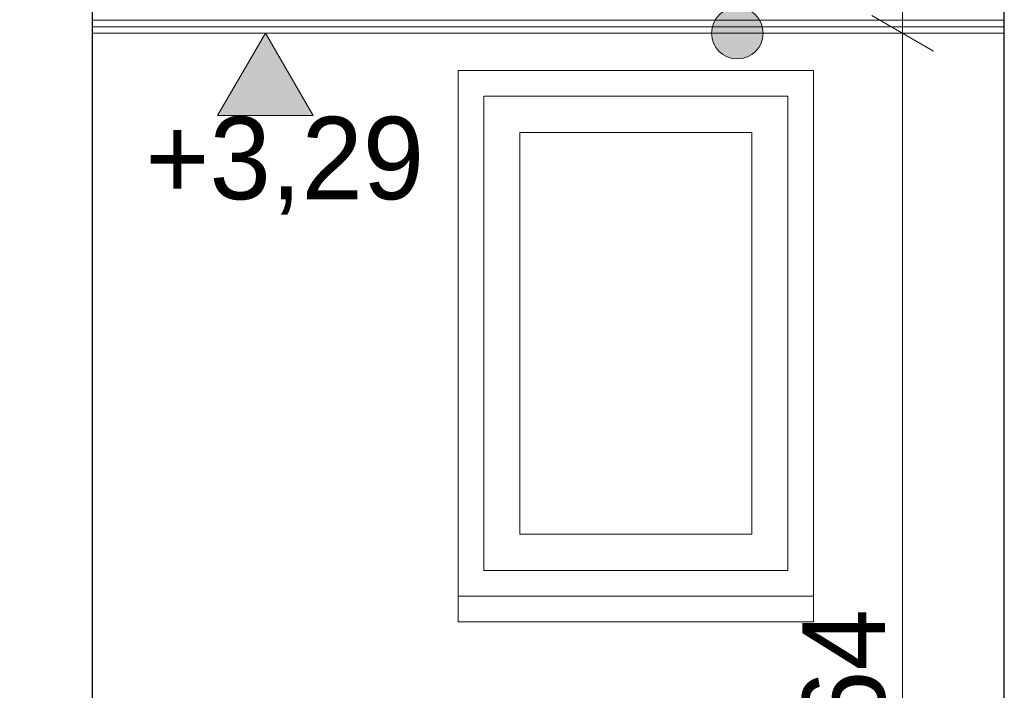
# Model space of a CAD drawing. Extents: x -623047 to -199286, y -27077 to 168279.
# Tile 45 of 194: x -539642 to -537732, y -10312 to -9011. Entities that reach past the tile are written whole.
import ezdxf

# ---------------------------------------------------------------- set-up
doc = ezdxf.new("R2010")
doc.units = 0
doc.header["$MEASUREMENT"] = 0
doc.layers.add('Arch opisy', color=7, linetype='Continuous')
doc.layers.add('INWENT WYMIARY', color=7, linetype='Continuous')
for name, color, linetype, lineweight in [('Arch opisy_Nr_Pióra__21', 7, 'Continuous', 9), ('INWENT WYMIARY_Nr_Pióra__21', 7, 'Continuous', 9), ('INWENT. OKNA_Nr_Pióra__21', 7, 'Continuous', 9), ('INWENT.ŚCIANY_Nr_Pióra__1', 7, 'Continuous', 25), ('INWENT.ŚCIANY_Nr_Pióra__21', 7, 'Continuous', 9)]:
    doc.layers.add(name, color=color, linetype=linetype, lineweight=lineweight)
doc.layers.add('Arch stropy_Nr_Pióra__29', color=7, linetype='Continuous', lineweight=9, true_color=0x3dad99)
doc.styles.add('GENERATED_STYLE_2', font='txt')
doc.dimstyles.new('GENERATED_STYLE__3', dxfattribs={"dimtxt": 160.000002, "dimasz": 91.2, "dimexe": 0.18, "dimexo": 0, "dimgap": 0.09, "dimtad": 1, "dimdec": 0, "dimlfac": 0.1, "dimzin": 0, "dimdsep": 46, "dimtxsty": 'GENERATED_STYLE_2', "dimblk": 'ARROWHEAD_2', "dimblk1": 'ARROWHEAD_2', "dimblk2": 'ARROWHEAD_2', "dimcen": 0.09, "dimclrd": 7, "dimclre": 7, "dimclrt": 7, "dimazin": 0, "dimtfac": 1, "dimtdec": 4, "dimtmove": 0, "dimatfit": 3, "dimfxl": 0, "dimtolj": 1, "dimtzin": 0, "dimarcsym": 0})
doc.dimstyles.new('GENERATED_STYLE__4', dxfattribs={"dimtxt": 160.000002, "dimasz": 91.2, "dimexe": 0.18, "dimexo": 0, "dimgap": 0.09, "dimtad": 1, "dimdec": 0, "dimlfac": 0.1, "dimzin": 0, "dimdsep": 46, "dimtxsty": 'GENERATED_STYLE_2', "dimblk": 'ARROWHEAD_2', "dimblk1": 'ARROWHEAD_2', "dimblk2": 'ARROWHEAD_2', "dimcen": 0.09, "dimclrd": 7, "dimclre": 7, "dimclrt": 7, "dimazin": 0, "dimtfac": 1, "dimtdec": 4, "dimtmove": 2, "dimatfit": 3, "dimfxl": 0, "dimtolj": 1, "dimtzin": 0, "dimarcsym": 0})

# ---------------------------------------------------------------- blocks, each defined once
blk = doc.blocks.new('Wymiary_22', base_point=(-539165.7, -9037.1))
at = {"layer": 'INWENT WYMIARY_Nr_Pióra__21', "linetype": 'Continuous'}
blk.add_hatch(color=256, dxfattribs=at).paths.add_polyline_path([(-539165.7, -9037.1), (-539258.5, -9197.1), (-539072.9, -9197.1)], flags=0)
for p, q in [((-539165.7, -9037.1), (-539285.7, -9037.1)), ((-539165.7, -9037.1), (-539258.5, -9197.1)), ((-539165.7, -9037.1), (-539045.7, -9037.1)), ((-539072.9, -9197.1), (-539165.7, -9037.1)), ((-539258.5, -9197.1), (-539072.9, -9197.1))]:
    blk.add_line(p, q, dxfattribs=at)
at = {"layer": 'INWENT WYMIARY_Nr_Pióra__21', "insert": (-539399.1, -9389.1), "char_height": 160, "attachment_point": 7, "style": 'GENERATED_STYLE_2'}
blk.add_mtext('{+3,29}', dxfattribs=at)
blk = doc.blocks.new('*D625')
at = {"layer": 'INWENT WYMIARY_Nr_Pióra__21', "linetype": 'Continuous'}
for p, q in [((-537989.4, -9002.5), (-537869.4, -9071.8)), ((-537839.4, -9037.1), (-538019.4, -9037.1)), ((-537929.4, -11679.6), (-537929.4, -9037.1)), ((-537989.4, -11645), (-537869.4, -11714.3)), ((-537839.4, -11679.6), (-538019.4, -11679.6)), ((-537929.4, -11738.3), (-537929.4, -11679.6))]:
    blk.add_line(p, q, dxfattribs=at)
at = {"layer": 'INWENT WYMIARY_Nr_Pióra__21', "char_height": 160, "attachment_point": 7, "rotation": 90, "style": 'GENERATED_STYLE_2'}
for s, insert in [('{35}', (-537961.4, -8621.7)), ('{264}', (-537961.4, -10512))]:
    blk.add_mtext(s, dxfattribs=dict(at, insert=insert))
blk = doc.blocks.new('ARROWHEAD_2')
at = {"color": 0, "linetype": 'Continuous', "lineweight": 0}
for p, q in [((-0.378, -0.655), (0.378, 0.655)), ((0, 0), (-1, 0))]:
    blk.add_line(p, q, dxfattribs=at)
blk = doc.blocks.new('*D626')
at = {"layer": 'INWENT WYMIARY_Nr_Pióra__21', "linetype": 'Continuous'}
for p, q in [((-537929.4, -8689.6), (-537929.4, -8630.9)), ((-537869.4, -8724.3), (-537989.4, -8655)), ((-537839.4, -8689.6), (-538019.4, -8689.6)), ((-537929.4, -9037.1), (-537929.4, -8689.6)), ((-537989.4, -9002.5), (-537869.4, -9071.8)), ((-537839.4, -9037.1), (-538019.4, -9037.1))]:
    blk.add_line(p, q, dxfattribs=at)
at = {"layer": 'INWENT WYMIARY_Nr_Pióra__21', "char_height": 160, "attachment_point": 7, "rotation": 90, "style": 'GENERATED_STYLE_2'}
for s, insert in [('{35}', (-537961.4, -8621.7)), ('{264}', (-537961.4, -10512))]:
    blk.add_mtext(s, dxfattribs=dict(at, insert=insert))
blk = doc.blocks.new('Linia_111', base_point=(-538250, -9037.1))
at = {"layer": 'Arch opisy_Nr_Pióra__21', "linetype": 'Continuous'}
for points in [[(-538200, -8689.6), (-538203.8, -8670.5), (-538214.6, -8654.3), (-538230.9, -8643.4), (-538250, -8639.6), (-538269.1, -8643.4), (-538285.3, -8654.3), (-538296.2, -8670.5), (-538300, -8689.6), (-538296.2, -8708.7), (-538285.3, -8725), (-538269.1, -8735.8), (-538250, -8739.6), (-538230.9, -8735.8), (-538214.6, -8725), (-538203.8, -8708.7)], [(-538200, -9037.1), (-538203.8, -9018), (-538214.6, -9001.8), (-538230.9, -8990.9), (-538250, -8987.1), (-538269.1, -8990.9), (-538285.3, -9001.8), (-538296.2, -9018), (-538300, -9037.1), (-538296.2, -9056.2), (-538285.3, -9072.5), (-538269.1, -9083.3), (-538250, -9087.1), (-538230.9, -9083.3), (-538214.6, -9072.5), (-538203.8, -9056.2)]]:
    blk.add_hatch(color=256, dxfattribs=at).paths.add_polyline_path(points, flags=0)
blk.add_line((-538250, -8987.1), (-538250, -8739.6), dxfattribs=at)
for centre in [(-538250, -8689.6), (-538250, -9037.1)]:
    blk.add_circle(centre, 50, dxfattribs=at)

msp = doc.modelspace()

# ---------------------------------------------------------------- linework, layer by layer
at = {"layer": 'Arch stropy_Nr_Pióra__29', "linetype": 'Continuous'}
for p, q in [((-537732, -9012.1), (-539502, -9012.1)), ((-537732, -9024.6), (-539502, -9024.6)), ((-537732, -9037.1), (-539502, -9037.1))]:
    msp.add_line(p, q, dxfattribs=at)
at = {"layer": 'INWENT. OKNA_Nr_Pióra__21', "linetype": 'Continuous'}
for p, q in [((-538152, -9159.6), (-538742, -9159.6)), ((-538152, -9159.6), (-538152, -10079.6)), ((-538222, -9229.6), (-538672, -9229.6)), ((-538222, -9229.6), (-538222, -10009.6)), ((-538222, -10009.6), (-538672, -10009.6)), ((-538152, -10079.6), (-538742, -10079.6))]:
    msp.add_line(p, q, dxfattribs=at)
at = {"layer": 'INWENT.ŚCIANY_Nr_Pióra__1', "linetype": 'Continuous'}
for p, q in [((-539502, -6779.6), (-539502, -11679.6)), ((-537732, -11679.6), (-537732, -6779.6))]:
    msp.add_line(p, q, dxfattribs=at)
at = {"layer": 'INWENT.ŚCIANY_Nr_Pióra__21', "linetype": 'Continuous'}
for p, q in [((-538102, -9109.6), (-538792, -9109.6)), ((-538792, -10179.6), (-538792, -9109.6)), ((-538102, -9109.6), (-538102, -10179.6)), ((-538742, -10079.6), (-538742, -9159.6)), ((-538672, -10009.6), (-538672, -9229.6)), ((-538102, -10129.6), (-538792, -10129.6)), ((-538102, -10179.6), (-538792, -10179.6))]:
    msp.add_line(p, q, dxfattribs=at)

# ---------------------------------------------------------------- block references
at = {"layer": 'Arch opisy', "linetype": 'Continuous'}
msp.add_blockref('Linia_111', (-538250, -9037.1), dxfattribs=at)
at = {"layer": 'INWENT WYMIARY', "linetype": 'Continuous'}
msp.add_blockref('Wymiary_22', (-539165.7, -9037.1), dxfattribs=at)

# ---------------------------------------------------------------- dimensions: what is measured, and where the dimension line sits
for p1, p2, dimstyle, picture, middle in [((-545462, -9037.1), (-545664.7, -8689.6), 'GENERATED_STYLE__4', '*D626', (-538041.4, -8500.3)), ((-545462, -11679.6), (-545462, -9037.1), 'GENERATED_STYLE__3', '*D625', (-538041.4, -10329.8))]:
    dim = msp.add_linear_dim(base=(-537929.4, -11679.6), p1=p1, p2=p2, angle=90, dimstyle=dimstyle, dxfattribs=at)
    dim.commit()
    dim.dimension.update_dxf_attribs({"geometry": picture, "text_midpoint": middle})

doc.saveas('drawing.dxf')
